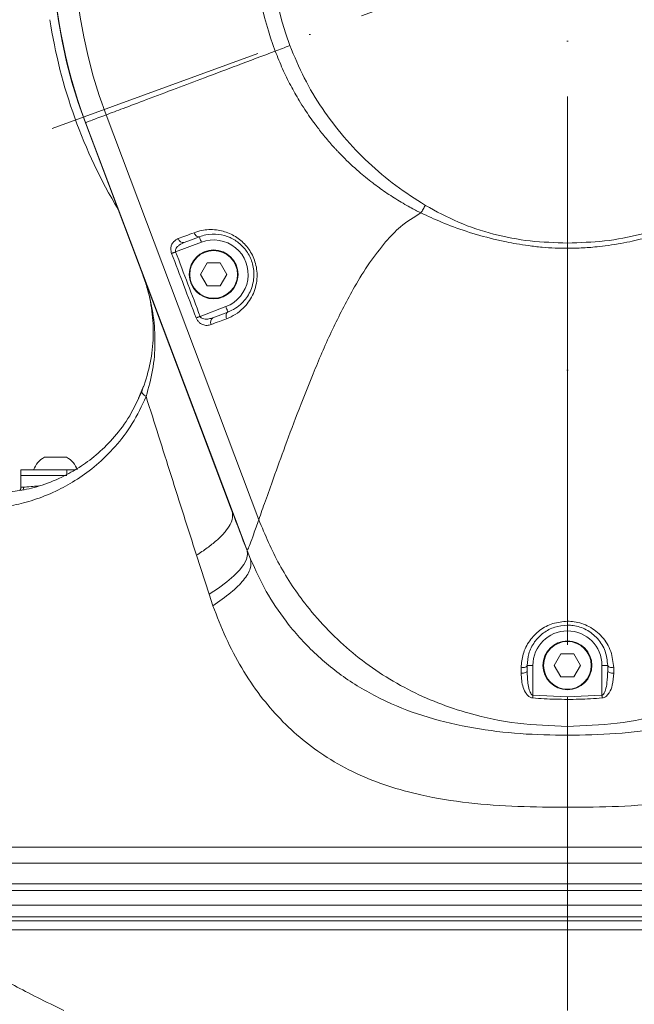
# Model space of a CAD drawing. Header units: millimetres. Extents: x 809 to 6054, y -5716 to -1261.
# Tile 24 of 94: x 2479 to 2586, y -3048 to -2876. Entities that reach past the tile are written whole.
import ezdxf

# ---------------------------------------------------------------- set-up
doc = ezdxf.new("R2010")
doc.units = ezdxf.units.MM
doc.header["$LTSCALE"] = 0.3175
doc.linetypes.add('ACAD_ISO10W100', pattern=[18, 12, -3, 0, -3])
doc.linetypes.add('CENTER2', pattern=[28.574999, 19.049999, -3.175, 3.175, -3.175])
for name, color, linetype, lineweight in [('1轮廓实线层', 7, 'Continuous', 18), ('7标注层', 4, 'Continuous', 13), ('中心线', 4, 'ACAD_ISO10W100', 20), ('细点划线', 6, 'CENTER2', 18)]:
    doc.layers.add(name, color=color, linetype=linetype, lineweight=lineweight)
doc.styles.add('标准汉字', font='gbenor.shx', dxfattribs={"bigfont": 'gbcbig.shx'})
doc.dimstyles.new('M1：10', dxfattribs={"dimscale": 10, "dimtxt": 3.5, "dimasz": 2.5, "dimexe": 2, "dimexo": 0, "dimgap": 1.5, "dimtad": 1, "dimdec": 4, "dimdsep": 46, "dimtxsty": '标准汉字', "dimcen": 5, "dimdle": 5, "dimclrd": 1, "dimclre": 1, "dimclrt": 256, "dimadec": 4, "dimazin": 2, "dimtfac": 1, "dimtdec": 4, "dimtmove": 0, "dimatfit": 3, "dimfxl": 1, "dimtolj": 1, "dimarcsym": 0})

# ---------------------------------------------------------------- blocks, each defined once
blk = doc.blocks.new('*D4')
at = {"layer": '7标注层', "color": 1, "lineweight": -2, "transparency": 16777216}
for p, q in [((2574.24, -1932.17), (1454.4, -1932.17)), ((1474.4, -3227.69), (1474.4, -1957.17)), ((2364.24, -3252.69), (1454.4, -3252.69))]:
    blk.add_line(p, q, dxfattribs=at)
at = {"layer": '7标注层', "color": 1, "transparency": 16777216}
for points in [[(1478.56, -1957.17), (1470.23, -1957.17), (1474.4, -1932.17)], [(1470.23, -3227.69), (1478.56, -3227.69), (1474.4, -3252.69)]]:
    blk.add_solid(points, dxfattribs=at)
at = {"layer": 'Defpoints', "color": 0, "transparency": 16777216}
for p in [(1474.4, -1932.17), (2574.24, -1932.17), (2364.24, -3252.69)]:
    blk.add_point(p, dxfattribs=at)
at = {"layer": '7标注层', "transparency": 16777216, "insert": (1441.9, -2592.43), "char_height": 35, "attachment_point": 5, "rotation": 90, "style": '标准汉字'}
blk.add_mtext('\\A1;1320.5', dxfattribs=at)
blk = doc.blocks.new('*D10')
at = {"layer": '7标注层', "color": 1, "lineweight": -2, "transparency": 16777216}
for p, q in [((1835.11, -2862.69), (1549.82, -2862.69)), ((1569.82, -3227.69), (1569.82, -2887.69)), ((2479.24, -3252.69), (1549.82, -3252.69))]:
    blk.add_line(p, q, dxfattribs=at)
at = {"layer": '7标注层', "color": 1, "transparency": 16777216}
for points in [[(1573.98, -2887.69), (1565.65, -2887.69), (1569.82, -2862.69)], [(1565.65, -3227.69), (1573.98, -3227.69), (1569.82, -3252.69)]]:
    blk.add_solid(points, dxfattribs=at)
at = {"layer": 'Defpoints', "color": 0, "transparency": 16777216}
for p in [(1569.82, -2862.69), (1835.11, -2862.69), (2479.24, -3252.69)]:
    blk.add_point(p, dxfattribs=at)
at = {"layer": '7标注层', "transparency": 16777216, "insert": (1537.32, -3057.69), "char_height": 35, "attachment_point": 5, "rotation": 90, "style": '标准汉字'}
blk.add_mtext('\\A1;390', dxfattribs=at)
blk = doc.blocks.new('*D14')
at = {"layer": '7标注层', "color": 1, "lineweight": -2, "transparency": 16777216}
blk.add_arc((2574.24, -2862.69), 171.68, 348.351, 81.649, dxfattribs=at)
at = {"layer": '7标注层', "color": 1, "transparency": 16777216}
for points in [[(2599.48, -2688.68), (2598.87, -2696.99), (2574.24, -2691.01)], [(2738.37, -2896.21), (2746.39, -2898.49), (2735.56, -2921.4)]]:
    blk.add_solid(points, dxfattribs=at)
at = {"layer": 'Defpoints', "color": 0, "transparency": 16777216}
for p in [(2574.24, -2412.69), (2676.76, -2724.98), (2574.24, -2862.69), (2574.24, -2862.69), (2997.1, -3016.6)]:
    blk.add_point(p, dxfattribs=at)
at = {"layer": '7标注层', "transparency": 16777216, "insert": (2744.45, -2749.92), "char_height": 35, "attachment_point": 5, "rotation": 303.5267, "style": '标准汉字'}
blk.add_mtext('\\A1;110%%d', dxfattribs=at)
blk = doc.blocks.new('*D15')
at = {"layer": '7标注层', "color": 1, "lineweight": -2, "transparency": 16777216}
blk.add_arc((2574.24, -2862.69), 159.8, 98.9727, 191.0273, dxfattribs=at)
at = {"layer": '7标注层', "color": 1, "transparency": 16777216}
for points in [[(2549.64, -2708.99), (2548.99, -2700.69), (2574.24, -2702.88)], [(2413.37, -2894.37), (2421.4, -2892.14), (2424.08, -2917.34)]]:
    blk.add_solid(points, dxfattribs=at)
at = {"layer": 'Defpoints', "color": 0, "transparency": 16777216}
for p in [(2574.24, -2412.69), (2421.15, -2816.85), (2574.24, -2862.69), (2574.24, -2862.69), (2151.38, -3016.6)]:
    blk.add_point(p, dxfattribs=at)
at = {"layer": '7标注层', "transparency": 16777216, "insert": (2425.67, -2740.59), "char_height": 35, "attachment_point": 5, "rotation": 50.5852, "style": '标准汉字'}
blk.add_mtext('\\A1;110%%d', dxfattribs=at)
blk = doc.blocks.new('*D17')
at = {"layer": '7标注层', "color": 1, "lineweight": -2, "transparency": 16777216}
for p, q in [((2574.24, -2202.74), (2574.24, -2179.43)), ((2670.83, -2386.8), (2799.55, -2352.32))]:
    blk.add_line(p, q, dxfattribs=at)
blk.add_arc((2574.24, -2412.69), 213.26, 21.7206, 83.2794, dxfattribs=at)
at = {"layer": '7标注层', "color": 1, "transparency": 16777216}
for points in [[(2599.44, -2196.74), (2598.95, -2205.05), (2574.24, -2199.43)], [(2768.4, -2335.08), (2776.31, -2332.45), (2780.23, -2357.49)]]:
    blk.add_solid(points, dxfattribs=at)
at = {"layer": 'Defpoints', "color": 0, "transparency": 16777216}
for p in [(2574.24, -2202.74), (2704.06, -2243.5), (2670.83, -2386.8), (2574.24, -2412.69), (2574.24, -3258.33)]:
    blk.add_point(p, dxfattribs=at)
at = {"layer": '7标注层', "transparency": 16777216, "insert": (2723.85, -2217.71), "char_height": 35, "attachment_point": 5, "rotation": 322.5, "style": '标准汉字'}
blk.add_mtext('\\A1;75%%d', dxfattribs=at)
blk = doc.blocks.new('*D18')
at = {"layer": '7标注层', "color": 1, "lineweight": -2, "transparency": 16777216}
for p, q in [((2574.24, -2202.74), (2574.24, -2179.1)), ((2471.23, -2412.69), (2340.66, -2412.69))]:
    blk.add_line(p, q, dxfattribs=at)
blk.add_arc((2574.24, -2412.69), 213.58, 96.7103, 173.2897, dxfattribs=at)
at = {"layer": '7标注层', "color": 1, "transparency": 16777216}
for points in [[(2549.53, -2204.73), (2549.04, -2196.41), (2574.24, -2199.1)], [(2357.96, -2387.49), (2366.28, -2387.97), (2360.66, -2412.69)]]:
    blk.add_solid(points, dxfattribs=at)
at = {"layer": 'Defpoints', "color": 0, "transparency": 16777216}
for p in [(2574.24, -2202.74), (2423.22, -2261.66), (2471.23, -2412.69), (2660.98, -2412.69), (2574.24, -3258.33)]:
    blk.add_point(p, dxfattribs=at)
at = {"layer": '7标注层', "transparency": 16777216, "insert": (2400.23, -2238.68), "char_height": 35, "attachment_point": 5, "rotation": 45, "style": '标准汉字'}
blk.add_mtext('\\A1;90%%d', dxfattribs=at)

msp = doc.modelspace()

# ---------------------------------------------------------------- linework, layer by layer
at = {"layer": '1轮廓实线层'}
for p, q in [((2494.03713, -2892.941), (2520.57779, -2963.34693)), ((2490.44166, -2894.29727), (2490.49066, -2894.27878)), ((2490.44166, -2894.29727), (2515.79039, -2961.49661)), ((2507.58834, -2915.1525), (2510.26328, -2914.13993)), ((2506.12893, -2916.77421), (2510.61731, -2915.07517)), ((2574.24147, -2915.22497), (2574.24147, -2916.14416)), ((2574.24147, -2916.14416), (2574.24147, -2923.68658)), ((2510.45147, -2920.68657), (2511.59647, -2918.70338)), ((2511.59647, -2918.70338), (2513.88647, -2918.70338)), ((2513.88647, -2918.70338), (2515.03147, -2920.68657)), ((2511.59647, -2922.66977), (2510.45147, -2920.68657)), ((2515.03147, -2920.68657), (2513.88647, -2922.66977)), ((2513.88647, -2922.66977), (2511.59647, -2922.66977)), ((2574.24147, -2923.68658), (2574.24147, -2933.68658)), ((2514.86563, -2926.29799), (2510.39792, -2927.98921)), ((2515.21966, -2927.23322), (2512.60982, -2928.22115)), ((2574.24147, -2933.68658), (2574.24147, -2981.01336)), ((2500.5351, -2940.13105), (2499.68047, -2942.19455)), ((2479.24147, -2954.68658), (2479.24147, -2955.68658)), ((2487.24147, -2954.68658), (2479.24147, -2954.68658)), ((2479.24147, -2955.68658), (2487.24147, -2955.68658)), ((2486.72625, -2955.68658), (2479.24147, -2955.68658)), ((2479.24147, -2955.68658), (2479.24147, -2957.68657)), ((2487.24147, -2954.68658), (2488.57346, -2954.68658)), ((2487.24147, -2955.46231), (2487.24147, -2954.68658)), ((2479.699, -2957.68657), (2479.24147, -2957.68657)), ((2518.56003, -2968.69054), (2518.54827, -2968.69498)), ((2519.16564, -2970.23082), (2518.54827, -2968.69498)), ((2518.56003, -2968.69054), (2519.16564, -2970.23082)), ((2509.74961, -2969.53577), (2511.94156, -2976.30258)), ((2511.94156, -2976.30258), (2512.61804, -2978.30422)), ((2574.24147, -2981.68658), (2574.24147, -2981.01336)), ((2571.95147, -2988.68658), (2573.09647, -2986.70338)), ((2573.09647, -2986.70338), (2575.38647, -2986.70338)), ((2575.38647, -2986.70338), (2576.53147, -2988.68658)), ((2566.19736, -2989.09041), (2566.19555, -2990.0623)), ((2567.24147, -2989.64679), (2567.24147, -2988.68658)), ((2568.24147, -2988.68658), (2567.24147, -2988.68658)), ((2568.24147, -2993.87679), (2568.24147, -2988.68658)), ((2573.09647, -2990.66977), (2571.95147, -2988.68658)), ((2576.53147, -2988.68658), (2575.38647, -2990.66977)), ((2580.24147, -2988.68658), (2580.24147, -2993.87679)), ((2580.24147, -2988.68658), (2581.24147, -2988.68658)), ((2581.24147, -2988.68658), (2581.24147, -2989.64679)), ((2582.28739, -2990.0623), (2582.28559, -2989.09041)), ((2575.38647, -2990.66977), (2573.09647, -2990.66977)), ((2574.24147, -2994.13127), (2568.24147, -2993.87679)), ((2580.24147, -2993.87679), (2574.24147, -2994.13127)), ((2574.24147, -2999.30422), (2574.24147, -2994.60536)), ((2574.24147, -3000.85247), (2574.24147, -2999.30422)), ((2686.01349, -3020.29315), (2463.93703, -3020.29315)), ((2463.83762, -3023.08341), (2686.11358, -3023.08341)), ((2463.83762, -3026.68658), (2686.11358, -3026.68658)), ((2464.24147, -3027.86028), (2684.24147, -3027.86028)), ((2469.58431, -3030.38067), (2678.89863, -3030.38067)), ((2469.58431, -3032.41745), (2678.89863, -3032.41745)), ((2465.74147, -3033.13824), (2682.74147, -3033.13824)), ((2574.24147, -3034.68658), (2468.19022, -3034.68658)), ((2574.24147, -3048.72633), (2574.24147, -3034.68658)), ((2682.95419, -3034.68658), (2574.24147, -3034.68658))]:
    msp.add_line(p, q, dxfattribs=at)
for points in [[(2525.99787, -2880.88487), (2525.66649, -2881.00988), (2525.33626, -2881.13443), (2525.00834, -2881.25814), (2524.68388, -2881.38053), (2524.36398, -2881.5012), (2524.04979, -2881.61972), (2523.74241, -2881.73567), (2523.44287, -2881.84866)], [(2490.49066, -2894.27878), (2498.23464, -2914.80805), (2505.92733, -2935.20132), (2512.11104, -2951.59432), (2518.56003, -2968.69054)], [(2509.33032, -2913.43245), (2509.41095, -2913.60931), (2509.51054, -2913.77076), (2509.6253, -2913.91069), (2509.75086, -2914.02377), (2509.88244, -2914.10568), (2510.01505, -2914.15332), (2510.14362, -2914.16489), (2510.26328, -2914.13993)], [(2510.26328, -2914.13993), (2510.27009, -2914.1579), (2510.29023, -2914.21112), (2510.32295, -2914.29755), (2510.36697, -2914.41385), (2510.42063, -2914.55558), (2510.48183, -2914.71727), (2510.54825, -2914.8927), (2510.61731, -2915.07517)], [(2505.43268, -2917.04009), (2505.50187, -2917.01366), (2505.57799, -2916.9846), (2505.6602, -2916.95321), (2505.74758, -2916.91984), (2505.83917, -2916.88485), (2505.93396, -2916.84866), (2506.0309, -2916.81164), (2506.12893, -2916.77421)], [(2514.86563, -2926.29799), (2514.93469, -2926.48044), (2515.00111, -2926.65589), (2515.06231, -2926.81758), (2515.11597, -2926.95931), (2515.15999, -2927.07561), (2515.19271, -2927.16204), (2515.21285, -2927.21525), (2515.21966, -2927.23322)], [(2510.39792, -2927.98921), (2510.30055, -2928.02612), (2510.20425, -2928.06263), (2510.11006, -2928.09834), (2510.01899, -2928.13286), (2509.93205, -2928.16582), (2509.85016, -2928.19686), (2509.77424, -2928.22564), (2509.70509, -2928.25186)], [(2515.21966, -2927.23322), (2515.11477, -2927.29355), (2515.0276, -2927.38765), (2514.96149, -2927.51189), (2514.91901, -2927.66145), (2514.9018, -2927.83058), (2514.91051, -2928.01274), (2514.94481, -2928.20091), (2515.00338, -2928.38783)], [(2500.26092, -2941.03259), (2500.24724, -2941.11265), (2500.26509, -2941.20429), (2500.31425, -2941.30647), (2500.39418, -2941.41804), (2500.50397, -2941.53774), (2500.64239, -2941.66423), (2500.80789, -2941.79609), (2500.9986, -2941.93183)], [(2518.54827, -2968.69498), (2518.62769, -2969.42899), (2518.43126, -2970.25457), (2517.96218, -2971.1583), (2517.22812, -2972.12543), (2516.24104, -2973.14019), (2515.01702, -2974.18605), (2513.57604, -2975.24594), (2511.94156, -2976.30258)], [(2566.19555, -2990.0623), (2566.39699, -2990.05768), (2566.5921, -2990.03632), (2566.77294, -2989.99913), (2566.93215, -2989.94759), (2567.06325, -2989.88381), (2567.16089, -2989.81038), (2567.22112, -2989.73028), (2567.24147, -2989.64679)], [(2566.19736, -2989.09041), (2566.39855, -2989.08579), (2566.59337, -2989.06495), (2566.7739, -2989.02875), (2566.9328, -2988.97865), (2567.06363, -2988.91668), (2567.16107, -2988.84538), (2567.22117, -2988.76762), (2567.24147, -2988.68658)], [(2581.24147, -2988.68658), (2581.26178, -2988.76762), (2581.32187, -2988.84538), (2581.41931, -2988.91668), (2581.55014, -2988.97865), (2581.70904, -2989.02875), (2581.88957, -2989.06495), (2582.08439, -2989.08579), (2582.28559, -2989.09041)], [(2581.24147, -2989.64679), (2581.26182, -2989.73028), (2581.32205, -2989.81038), (2581.4197, -2989.88381), (2581.55079, -2989.94759), (2581.71, -2989.99913), (2581.89084, -2990.03632), (2582.08595, -2990.05768), (2582.28739, -2990.0623)], [(2568.20072, -2994.35179), (2568.20547, -2994.29651), (2568.21035, -2994.2396), (2568.21535, -2994.1813), (2568.22045, -2994.12182), (2568.22563, -2994.06139), (2568.23088, -2994.00026), (2568.23617, -2993.93864), (2568.24147, -2993.87679)], [(2574.24147, -2994.60536), (2574.24147, -2994.55013), (2574.24147, -2994.4933), (2574.24147, -2994.43509), (2574.24147, -2994.37573), (2574.24147, -2994.31544), (2574.24147, -2994.25444), (2574.24147, -2994.19296), (2574.24147, -2994.13127)], [(2580.24147, -2993.87679), (2580.24678, -2993.93864), (2580.25206, -2994.00026), (2580.25731, -2994.06139), (2580.26249, -2994.12182), (2580.26759, -2994.1813), (2580.27259, -2994.2396), (2580.27747, -2994.29651), (2580.28222, -2994.35179)], [(2574.24147, -3000.85247), (2574.24147, -3002.20866), (2574.24148, -3003.65095), (2574.24148, -3005.16678), (2574.24148, -3006.74301), (2574.24148, -3008.36593), (2574.24148, -3010.02144), (2574.24148, -3011.69515), (2574.24148, -3013.37253)]]:
    msp.add_lwpolyline(points, dxfattribs=at)
for centre, radius in [((2512.74147, -2920.68658), 4.25), ((2512.74147, -2920.68658), 4.15), ((2574.24147, -2988.68658), 4.25), ((2574.24147, -2988.68658), 4.15)]:
    msp.add_circle(centre, radius, dxfattribs=at)
for centre, radius, start, end in [((2574.24147, -2862.68658), 89.56362, 339.3326835, 200.6673165), ((2574.24147, -2862.68658), 85.72086, 339.3326834, 200.6673168), ((2574.24147, -2862.68658), 51.56183, 339.3326829, 200.667317), ((2574.24147, -2862.68658), 89.51126, 159.3326835, 200.6673165), ((2574.24147, -2862.68658), 54.29257, 159.3326829, 200.6673168), ((2574.24147, -2862.68658), 91, 188.6581191, 210.8608326), ((2507.45894, -2914.2743), 0.88769, 192.4070866, 278.3817481), ((2512.74147, -2920.68658), 6, 290.7337965, 110.7337965), ((2512.74147, -2920.68658), 4.25, 180, 270), ((2512.74147, -2920.68658), 4.25, 270, 0), ((2513.1019, -2928.96059), 0.88821, 123.6424133, 209.4989096), ((2485.24147, -2956.01743), 4.02631, 118.6874207, 160.6669098), ((2485.24147, -2956.01743), 4.02631, 19.3015856, 61.313895), ((2478.24147, -2957.68658), 1, 324.0001302, 0), ((2478.65318, -2957.68833), 1.04582, 331.4709394, 0.0961585), ((2574.24147, -2988.68658), 6, 0, 180), ((2574.24147, -2988.68658), 4.25, 180, 270), ((2574.24147, -2988.68658), 4.25, 270, 0)]:
    msp.add_arc(centre, radius, start, end, dxfattribs=at)
msp.add_ellipse((2618.16629, -3237.97971), major_axis=(-146.09313, 387.41083), ratio=0.006052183, start_param=5.478646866, end_param=5.503072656, dxfattribs=at)
for points, knots in [([(2494.03713, -2892.941), (2494.99573, -2892.5794), (2497.06496, -2891.79886), (2501.25049, -2890.22001), (2506.02208, -2888.42006), (2511.34601, -2886.41181), (2517.09602, -2884.24278), (2521.24435, -2882.67797), (2523.44286, -2881.84866)], [0, 0, 0, 0, 33930.607667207, 73242.500982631, 119453.37155361, 161433.777198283, 208989.391090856, 262610.517840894, 262610.517840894, 262610.517840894, 262610.517840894]), ([(2523.44286, -2881.84866), (2523.85843, -2882.89166), (2524.66862, -2884.92507), (2526.08319, -2887.79139), (2527.40008, -2890.12807), (2528.53879, -2891.94253), (2529.46323, -2893.31529), (2530.27198, -2894.4406), (2531.01267, -2895.42109), (2531.72088, -2896.31787), (2532.49177, -2897.25051), (2533.1803, -2898.04255), (2533.71969, -2898.64117), (2534.1109, -2899.06546), (2534.48007, -2899.45731), (2534.83426, -2899.82573), (2535.96027, -2900.97394), (2537.76909, -2902.67121), (2540.27551, -2904.71891), (2542.25163, -2906.151), (2543.82056, -2907.19117), (2545.0503, -2907.95593), (2546.22997, -2908.6433), (2547.30276, -2909.23007), (2548.12911, -2909.65999), (2548.60689, -2909.89663), (2548.77967, -2909.9822)], [0, 0, 0, 0, 85014.516825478, 165742.860133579, 241886.559474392, 288097.150974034, 327973.152317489, 367233.242565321, 393053.106602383, 421049.898642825, 453787.029559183, 484701.938466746, 500541.016113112, 514825.577387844, 528419.150922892, 541323.202050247, 553539.241559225, 650246.714868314, 729017.853119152, 798594.754762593, 835040.036333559, 871617.893629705, 908294.885724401, 938466.564645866, 964253.266520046, 978861.486426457, 978861.486426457, 978861.486426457, 978861.486426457]), ([(2525.99786, -2880.88487), (2526.78853, -2882.78651), (2528.37022, -2886.59064), (2531.55912, -2891.902), (2535.29162, -2896.84082), (2539.58218, -2901.31458), (2544.32082, -2905.33706), (2547.80985, -2907.56567), (2549.55604, -2908.68105)], [0, 0, 0, 0, 43601.973610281, 87223.258891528, 130872.64252896, 174572.605865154, 218363.695723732, 262238.980699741, 262238.980699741, 262238.980699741, 262238.980699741]), ([(2490.49066, -2894.27878), (2490.55283, -2894.25533), (2490.67595, -2894.2089), (2491.46846, -2893.90995), (2492.58957, -2893.48703), (2493.54698, -2893.12589), (2494.03713, -2892.941)], [0, 0, 0, 0, 50952.1029737, 100886.32933475, 140911.743190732, 182899.26893757, 182899.26893757, 182899.26893757, 182899.26893757]), ([(2548.77967, -2909.9822), (2548.90748, -2909.76801), (2549.16309, -2909.33963), (2549.42506, -2908.90058), (2549.55604, -2908.68105)], [0, 0, 0, 0, 51405.143797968, 102810.961856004, 102810.961856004, 102810.961856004, 102810.961856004]), ([(2549.55604, -2908.68105), (2551.44362, -2909.71387), (2555.22363, -2911.78217), (2561.38576, -2913.81585), (2567.76344, -2915.02638), (2572.08157, -2915.15876), (2574.24147, -2915.22497)], [0, 0, 0, 0, 45422.715239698, 90962.029194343, 136565.716226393, 182204.864695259, 182204.864695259, 182204.864695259, 182204.864695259]), ([(2574.24147, -2915.22497), (2576.40137, -2915.15876), (2580.71951, -2915.02639), (2587.09718, -2913.81582), (2593.25932, -2911.78218), (2597.03932, -2909.71387), (2598.9269, -2908.68105)], [0, 0, 0, 0, 45590.415613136, 91145.478757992, 136636.183714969, 182010.376502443, 182010.376502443, 182010.376502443, 182010.376502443]), ([(2548.77967, -2909.9822), (2547.55202, -2910.7333), (2545.25837, -2912.13658), (2543.46173, -2914.11874), (2542.62673, -2915.03997)], [0, 0, 0, 0, 55029.105646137, 102812.299185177, 102812.299185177, 102812.299185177, 102812.299185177]), ([(2574.24147, -2916.14416), (2573.53193, -2916.13534), (2572.05949, -2916.11704), (2569.80159, -2915.96336), (2567.55112, -2915.71456), (2565.48414, -2915.39638), (2563.46344, -2915.01573), (2560.5329, -2914.35961), (2556.73816, -2913.27359), (2552.51657, -2911.73631), (2549.95491, -2910.53387), (2548.77967, -2909.9822)], [0, 0, 0, 0, 30149.15245349, 62565.282015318, 96119.871095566, 126337.538761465, 151410.075651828, 183485.790184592, 253920.438857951, 318989.340687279, 374147.400365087, 374147.400365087, 374147.400365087, 374147.400365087]), ([(2574.24147, -2916.14416), (2574.93239, -2916.13566), (2576.5143, -2916.1162), (2578.70696, -2915.96087), (2580.95078, -2915.70907), (2582.98155, -2915.40238), (2585.00776, -2915.01726), (2587.51753, -2914.45479), (2590.42065, -2913.66565), (2593.69551, -2912.57118), (2596.75799, -2911.37687), (2598.71384, -2910.45072), (2599.70327, -2909.9822)], [0, 0, 0, 0, 32964.480675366, 75474.641730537, 104807.738405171, 140685.394944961, 173438.101919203, 203196.27781416, 263392.176619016, 316880.483949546, 367896.235178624, 420125.948075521, 420125.948075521, 420125.948075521, 420125.948075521]), ([(2515.00338, -2928.38783), (2515.51109, -2928.16199), (2516.52596, -2927.71054), (2518.13679, -2926.43182), (2519.63224, -2924.42436), (2520.42889, -2921.62889), (2520.18225, -2918.83513), (2519.12593, -2916.48755), (2517.50839, -2914.68133), (2515.46718, -2913.43647), (2513.08603, -2912.81991), (2510.96908, -2912.90361), (2509.76372, -2913.29259), (2509.33032, -2913.43245)], [0, 0, 0, 0, 33853.767383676, 67669.786321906, 118775.434952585, 169774.417751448, 214319.484551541, 254353.547908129, 292872.894018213, 332539.1859917, 376028.300910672, 426156.070261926, 454299.751685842, 454299.751685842, 454299.751685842, 454299.751685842]), ([(2505.43268, -2917.04009), (2505.39244, -2916.91482), (2505.29548, -2916.61293), (2505.27555, -2916.08729), (2505.41827, -2915.49765), (2505.82419, -2914.86042), (2506.30274, -2914.61398), (2506.59199, -2914.46502)], [0, 0, 0, 0, 22049.507843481, 53135.465431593, 91316.100614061, 140559.494317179, 215798.778774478, 215798.778774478, 215798.778774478, 215798.778774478]), ([(2509.33032, -2913.43245), (2508.84532, -2913.61526), (2507.90674, -2913.96903), (2507.02035, -2914.30343), (2506.59199, -2914.46502)], [0, 0, 0, 0, 53199.95188026, 102953.495420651, 102953.495420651, 102953.495420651, 102953.495420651]), ([(2510.26328, -2914.13993), (2510.63483, -2914.01973), (2511.6642, -2913.68673), (2513.48249, -2913.618), (2515.5413, -2914.1607), (2517.31267, -2915.25431), (2518.72046, -2916.8424), (2519.64244, -2918.90597), (2519.86247, -2921.35722), (2519.18036, -2923.8004), (2517.90394, -2925.53733), (2516.52705, -2926.64928), (2515.66009, -2927.0365), (2515.21966, -2927.23322)], [0, 0, 0, 0, 28660.39967831, 79402.605005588, 122978.536248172, 162333.511405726, 200301.146665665, 239712.288046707, 283739.067390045, 334532.68827715, 385874.616245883, 419598.141762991, 454421.252467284, 454421.252467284, 454421.252467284, 454421.252467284]), ([(2507.58834, -2915.1525), (2507.3046, -2915.27822), (2506.84896, -2915.48011), (2506.37495, -2915.8933), (2506.15698, -2916.22103), (2506.09579, -2916.4495), (2506.08568, -2916.61491), (2506.11139, -2916.70962), (2506.12893, -2916.77421)], [0, 0, 0, 0, 104166.863628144, 167278.212886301, 210928.502194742, 232675.362688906, 242051.821252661, 262158.899563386, 262158.899563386, 262158.899563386, 262158.899563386]), ([(2537.23605, -2922.83702), (2538.06974, -2921.42842), (2539.68065, -2918.70661), (2541.66791, -2916.2333), (2542.62673, -2915.03997)], [0, 0, 0, 0, 53196.688445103, 102791.429566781, 102791.429566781, 102791.429566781, 102791.429566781]), ([(2505.43268, -2917.04009), (2506.14651, -2918.90777), (2507.57435, -2922.64362), (2508.99478, -2926.38229), (2509.70509, -2928.25186)], [0, 0, 0, 0, 51445.222096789, 102903.760476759, 102903.760476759, 102903.760476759, 102903.760476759]), ([(2510.39792, -2927.98921), (2509.68804, -2926.1191), (2508.2685, -2922.37945), (2506.84204, -2918.64243), (2506.12893, -2916.77421)], [0, 0, 0, 0, 51459.079512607, 102902.141478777, 102902.141478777, 102902.141478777, 102902.141478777]), ([(2500.44054, -2920.80422), (2500.44434, -2920.81432), (2500.74601, -2921.61529), (2501.46885, -2923.83946), (2502.19188, -2927.59756), (2502.32035, -2932.08619), (2501.76919, -2936.61389), (2500.76352, -2939.56015), (2500.26092, -2941.03259)], [0, 0, 0, 0, 419.091890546, 33211.768466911, 90759.258285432, 148291.038309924, 205200.680988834, 262057.170567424, 262057.170567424, 262057.170567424, 262057.170567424]), ([(2500.9986, -2941.93183), (2501.4264, -2940.39929), (2502.28237, -2937.33294), (2502.64283, -2932.6169), (2502.35938, -2927.93025), (2501.53271, -2923.99407), (2500.76213, -2921.65733), (2500.44466, -2920.81516), (2500.44054, -2920.80422)], [0, 0, 0, 0, 56771.46427184, 113590.312734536, 171172.637837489, 228768.050664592, 261564.921479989, 261996.634222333, 261996.634222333, 261996.634222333, 261996.634222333]), ([(2537.23605, -2922.83702), (2535.99297, -2925.15303), (2533.48843, -2929.81926), (2530.39803, -2936.99273), (2527.63171, -2943.94005), (2525.24212, -2950.34515), (2523.30187, -2955.69687), (2521.75165, -2960.02693), (2520.95429, -2962.28209), (2520.57779, -2963.34693)], [0, 0, 0, 0, 50190.869800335, 101123.266388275, 150336.762731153, 195951.60397026, 236868.535356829, 267412.649747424, 294736.648525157, 294736.648525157, 294736.648525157, 294736.648525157]), ([(2512.32883, -2929.39795), (2512.08767, -2929.46571), (2511.60609, -2929.601), (2510.90002, -2929.48721), (2510.33919, -2929.16536), (2509.93851, -2928.74918), (2509.7828, -2928.41743), (2509.70509, -2928.25186)], [0, 0, 0, 0, 56964.222569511, 113750.888520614, 155008.821486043, 185352.455194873, 215583.500260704, 215583.500260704, 215583.500260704, 215583.500260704]), ([(2510.39792, -2927.98921), (2510.42358, -2928.04174), (2510.46495, -2928.12639), (2510.60085, -2928.26689), (2510.85461, -2928.41189), (2511.32415, -2928.4943), (2511.9375, -2928.44278), (2512.38117, -2928.29653), (2512.60982, -2928.22115)], [0, 0, 0, 0, 17330.167788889, 27929.314965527, 59199.498904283, 107854.098915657, 182520.644744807, 261918.916440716, 261918.916440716, 261918.916440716, 261918.916440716]), ([(2512.32883, -2929.39795), (2512.79261, -2929.22275), (2513.65959, -2928.89523), (2514.57681, -2928.5489), (2515.00338, -2928.38783)], [0, 0, 0, 0, 55010.194698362, 102836.581718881, 102836.581718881, 102836.581718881, 102836.581718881]), ([(2472.63485, -2961.45406), (2473.4967, -2961.40683), (2475.22427, -2961.31216), (2478.37304, -2960.80848), (2481.88021, -2959.84911), (2485.48652, -2958.37509), (2489.03725, -2956.39237), (2492.38905, -2953.93865), (2495.66037, -2950.73174), (2498.71288, -2946.793), (2500.23799, -2943.54946), (2500.9986, -2941.93183)], [0, 0, 0, 0, 46909.674613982, 94029.712817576, 141017.821482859, 187746.335542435, 225088.826421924, 262393.125425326, 299847.793235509, 337235.076684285, 374432.306094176, 374432.306094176, 374432.306094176, 374432.306094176]), ([(2500.26092, -2941.03259), (2499.59001, -2942.49515), (2498.23801, -2945.4425), (2495.54864, -2948.99744), (2492.66646, -2951.8944), (2489.72434, -2954.10414), (2486.37814, -2956.02023), (2482.82737, -2957.45091), (2479.31599, -2958.30077), (2476.88713, -2958.5868), (2475.67989, -2958.64775), (2475.32673, -2958.66558)], [0, 0, 0, 0, 36055.863296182, 72659.284356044, 109337.729564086, 146452.255088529, 183608.350934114, 239368.400875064, 295413.692488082, 351360.817583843, 374494.973544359, 374494.973544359, 374494.973544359, 374494.973544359]), ([(2500.9986, -2941.93183), (2502.44202, -2946.49495), (2505.33031, -2955.62579), (2508.27601, -2964.89755), (2509.74961, -2969.53577)], [0, 0, 0, 0, 51332.386796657, 102716.597426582, 102716.597426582, 102716.597426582, 102716.597426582]), ([(2483.30646, -2952.48657), (2483.32786, -2952.48657), (2483.37065, -2952.48657), (2483.70421, -2952.48657), (2484.19542, -2952.48657), (2484.80879, -2952.48657), (2485.46964, -2952.48657), (2486.10578, -2952.48657), (2486.64169, -2952.48657), (2487.02991, -2952.48657), (2487.14456, -2952.48657), (2487.18776, -2952.48657), (2487.17596, -2952.48657), (2487.1757, -2952.48657)], [0, 0, 0, 0, 48710.409919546, 97423.418157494, 146133.762289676, 194844.970221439, 243557.090145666, 292268.351974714, 340979.13636167, 389691.908520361, 438403.541517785, 453667.622107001, 454014.382974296, 454014.382974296, 454014.382974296, 454014.382974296]), ([(2482.31634, -2957.47451), (2481.84552, -2957.52008), (2480.66641, -2957.63418), (2480.06204, -2957.66691), (2479.699, -2957.68657)], [0, 0, 0, 0, 41046.882380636, 102796.934372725, 102796.934372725, 102796.934372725, 102796.934372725]), ([(2515.96743, -2961.97291), (2516.02038, -2962.30345), (2516.12628, -2962.96455), (2515.68118, -2964.15298), (2514.79113, -2965.44778), (2513.49898, -2966.78034), (2511.88352, -2968.10388), (2510.57698, -2969.01132), (2509.8305, -2969.48449), (2509.74961, -2969.53577)], [0, 0, 0, 0, 49782.931387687, 99566.279100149, 149349.492007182, 199132.743241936, 244060.703583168, 288988.602241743, 294448.795697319, 294448.795697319, 294448.795697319, 294448.795697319]), ([(2515.96743, -2961.97291), (2515.96563, -2961.96753), (2515.96147, -2961.95518), (2515.94449, -2961.90826), (2515.88884, -2961.75775), (2515.83399, -2961.61226), (2515.79039, -2961.49661)], [0, 0, 0, 0, 12838.513325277, 29521.293418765, 60783.250880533, 181983.223396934, 181983.223396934, 181983.223396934, 181983.223396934]), ([(2520.57779, -2963.34693), (2520.27413, -2964.21093), (2519.68954, -2965.87427), (2519.07285, -2967.61012), (2518.67695, -2968.5514), (2518.59729, -2968.6462), (2518.56003, -2968.69054)], [0, 0, 0, 0, 52109.991532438, 100319.31084861, 143748.725974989, 181911.544031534, 181911.544031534, 181911.544031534, 181911.544031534]), ([(2520.57779, -2963.34693), (2521.69554, -2965.99323), (2523.9281, -2971.27892), (2528.23931, -2977.65685), (2532.63696, -2982.70387), (2536.86128, -2986.59732), (2541.47646, -2990.01669), (2546.43803, -2992.92352), (2551.68063, -2995.29366), (2558.04721, -2997.40638), (2565.59274, -2998.98741), (2571.35901, -2999.19863), (2574.24147, -2999.30422)], [0, 0, 0, 0, 52342.481120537, 104547.870577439, 139637.874525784, 174408.843003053, 209194.74609659, 244298.374630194, 279185.739013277, 314015.642802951, 366622.520174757, 419204.747634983, 419204.747634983, 419204.747634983, 419204.747634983]), ([(2627.90515, -2963.34693), (2626.7874, -2965.99323), (2624.55484, -2971.27892), (2620.24363, -2977.65685), (2615.84598, -2982.70387), (2611.62166, -2986.59733), (2607.00648, -2990.01669), (2602.04492, -2992.92352), (2596.80231, -2995.29366), (2590.43573, -2997.40638), (2582.8902, -2998.98741), (2577.12393, -2999.19863), (2574.24147, -2999.30422)], [0, 0, 0, 0, 52192.103031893, 104247.526390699, 139236.723359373, 173907.793077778, 208593.762816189, 243596.554978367, 278383.694527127, 313113.527837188, 365569.297695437, 418000.443752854, 418000.443752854, 418000.443752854, 418000.443752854]), ([(2519.16564, -2970.23082), (2519.22378, -2970.74903), (2519.34006, -2971.78547), (2518.07552, -2973.8137), (2515.89601, -2976.03209), (2513.7107, -2977.54684), (2512.61804, -2978.30422)], [0, 0, 0, 0, 45462.969065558, 90925.66334266, 136388.535894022, 181851.278546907, 181851.278546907, 181851.278546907, 181851.278546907]), ([(2574.24147, -3000.85247), (2571.5088, -3000.80127), (2566.03891, -3000.69877), (2557.90553, -2999.70941), (2550.06014, -2997.92521), (2542.68589, -2995.13534), (2536.00453, -2991.3836), (2530.12934, -2986.64613), (2525.43237, -2981.40188), (2521.7538, -2975.89411), (2520.02843, -2972.11872), (2519.16564, -2970.2308)], [0, 0, 0, 0, 44711.245862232, 89497.016497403, 134091.070504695, 176822.354708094, 219524.001180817, 261123.604914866, 302728.840858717, 337734.315729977, 372748.123395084, 372748.123395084, 372748.123395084, 372748.123395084]), ([(2629.3173, -2970.2308), (2628.43052, -2972.1664), (2626.65718, -2976.03711), (2622.89643, -2981.60479), (2618.14578, -2986.83939), (2612.38957, -2991.42535), (2606.01196, -2995.01046), (2598.90145, -2997.77687), (2591.07356, -2999.63385), (2582.6958, -3000.6892), (2577.05792, -3000.79808), (2574.24147, -3000.85247)], [0, 0, 0, 0, 35829.36133788, 71649.552341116, 112943.160891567, 154231.797674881, 194116.685064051, 234023.81489235, 279863.433612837, 325919.203284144, 371893.499016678, 371893.499016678, 371893.499016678, 371893.499016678]), ([(2512.61805, -2978.30421), (2513.33312, -2980.17911), (2514.76485, -2983.93306), (2517.54526, -2989.19267), (2520.70821, -2993.93358), (2524.26731, -2998.0878), (2528.13169, -3001.67), (2532.53435, -3004.87322), (2537.50511, -3007.56977), (2542.97748, -3009.73204), (2549.48677, -3011.51746), (2557.06412, -3012.70336), (2565.61354, -3013.30694), (2571.36726, -3013.35068), (2574.24148, -3013.37253)], [0, 0, 0, 0, 39137.604908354, 78361.566825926, 117465.374207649, 152630.75372036, 187893.906512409, 223039.996294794, 261252.867548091, 299618.911152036, 337867.695142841, 391169.327592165, 444708.272109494, 498149.109883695, 498149.109883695, 498149.109883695, 498149.109883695]), ([(2574.24148, -3013.37253), (2577.2101, -3013.34925), (2583.15315, -3013.30264), (2591.97746, -3012.65111), (2599.59466, -3011.39074), (2605.92101, -3009.58198), (2611.03687, -3007.52895), (2616.00325, -3004.84789), (2620.67735, -3001.43162), (2624.98053, -2997.30821), (2629.12178, -2992.14663), (2632.90671, -2985.85818), (2634.87864, -2980.82271), (2635.86489, -2978.30424)], [0, 0, 0, 0, 49913.959430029, 99925.655693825, 149692.668192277, 182125.772926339, 214648.329857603, 247056.964928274, 282976.824246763, 319050.204157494, 354999.722763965, 402706.664765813, 450441.764033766, 450441.764033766, 450441.764033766, 450441.764033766]), ([(2574.24147, -2981.01336), (2573.38307, -2981.09437), (2571.66587, -2981.25644), (2569.36531, -2982.50853), (2567.55686, -2984.36513), (2566.40564, -2986.65917), (2566.26473, -2988.30394), (2566.19736, -2989.09041)], [0, 0, 0, 0, 41858.564303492, 83735.959518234, 126736.149054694, 172478.346616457, 214392.787336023, 214392.787336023, 214392.787336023, 214392.787336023]), ([(2582.28559, -2989.09041), (2582.18559, -2988.12768), (2581.98559, -2986.20229), (2580.41294, -2983.64883), (2578.14126, -2981.84325), (2575.93313, -2981.08893), (2574.63297, -2981.03085), (2574.24147, -2981.01336)], [0, 0, 0, 0, 51196.081065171, 102388.660636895, 150609.095061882, 195116.815982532, 214293.153609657, 214293.153609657, 214293.153609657, 214293.153609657]), ([(2567.24147, -2988.68658), (2567.29873, -2988.00647), (2567.41829, -2986.5866), (2568.41506, -2984.59932), (2569.9878, -2982.9875), (2571.99313, -2981.89828), (2573.49282, -2981.75707), (2574.24147, -2981.68658)], [0, 0, 0, 0, 42238.542674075, 88181.385842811, 131161.307755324, 172831.717777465, 214369.342792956, 214369.342792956, 214369.342792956, 214369.342792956]), ([(2574.24147, -2981.68658), (2574.58279, -2981.70176), (2575.71733, -2981.75224), (2577.64557, -2982.40943), (2579.62354, -2983.97919), (2580.98621, -2986.19293), (2581.15626, -2987.85415), (2581.24147, -2988.68658)], [0, 0, 0, 0, 19028.277568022, 63249.475118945, 111363.049287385, 162726.947051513, 214316.619860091, 214316.619860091, 214316.619860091, 214316.619860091]), ([(2567.24147, -2989.64679), (2567.26706, -2990.46325), (2567.30466, -2991.66263), (2567.59645, -2992.9637), (2567.84739, -2993.52617), (2568.00863, -2993.75572), (2568.15345, -2993.8519), (2568.21525, -2993.87202), (2568.23867, -2993.87628), (2568.24147, -2993.87679)], [0, 0, 0, 0, 160270.766282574, 235438.185541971, 259824.036593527, 280996.59517104, 288769.595973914, 292780.822816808, 293324.636052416, 293324.636052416, 293324.636052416, 293324.636052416]), ([(2580.24147, -2993.87679), (2580.28205, -2993.86422), (2580.34563, -2993.84452), (2580.48116, -2993.7408), (2580.67762, -2993.46973), (2580.945, -2992.76735), (2581.19059, -2991.45789), (2581.22227, -2990.3303), (2581.24147, -2989.64679)], [0, 0, 0, 0, 7130.291912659, 11172.246578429, 28905.328987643, 63909.270429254, 141205.687833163, 260176.630130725, 260176.630130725, 260176.630130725, 260176.630130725]), ([(2566.19555, -2990.0623), (2566.24716, -2990.90004), (2566.32456, -2992.15647), (2566.93098, -2993.46284), (2567.43066, -2994.02043), (2567.79647, -2994.2649), (2568.07673, -2994.34065), (2568.19509, -2994.35128), (2568.20072, -2994.35179)], [0, 0, 0, 0, 130790.780587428, 196158.524859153, 219725.894139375, 243414.940848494, 259518.676493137, 260322.736583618, 260322.736583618, 260322.736583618, 260322.736583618]), ([(2580.28222, -2994.35179), (2580.40238, -2994.32886), (2580.67865, -2994.27616), (2581.1229, -2993.96984), (2581.67545, -2993.2752), (2582.18385, -2991.93088), (2582.24876, -2990.75942), (2582.28739, -2990.0623)], [0, 0, 0, 0, 14186.914970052, 32617.907396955, 63329.295119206, 124397.470761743, 214145.758362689, 214145.758362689, 214145.758362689, 214145.758362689]), ([(2568.20072, -2994.35179), (2568.86558, -2994.40332), (2570.87566, -2994.55914), (2572.89203, -2994.58683), (2574.24147, -2994.60536)], [0, 0, 0, 0, 33804.181692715, 102201.061429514, 102201.061429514, 102201.061429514, 102201.061429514]), ([(2574.24147, -2994.60536), (2574.9083, -2994.60085), (2576.92435, -2994.58721), (2578.93597, -2994.44618), (2580.28222, -2994.35179)], [0, 0, 0, 0, 33795.690143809, 102175.97422998, 102175.97422998, 102175.97422998, 102175.97422998]), ([(2486.69967, -3048.72633), (2485.14462, -3047.96118), (2482.03402, -3046.43062), (2478.0212, -3044.35617), (2474.46542, -3042.46536), (2472.56568, -3041.42008), (2471.61562, -3040.89734)], [0, 0, 0, 0, 45316.40411944, 90647.569129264, 135995.81303165, 181361.549890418, 181361.549890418, 181361.549890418, 181361.549890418])]:
    msp.add_open_spline(points, degree=3, knots=knots, dxfattribs=at)
at = {"layer": '中心线', "ltscale": 10}
msp.add_line((2574.24147, -2202.74005), (2574.24147, -3258.33103), dxfattribs=at)
at = {"layer": '中心线', "color": 2, "ltscale": 10}
msp.add_line((2574.24147, -2862.68658), (2151.37979, -3016.59564), dxfattribs=at)
at = {"layer": '细点划线', "lineweight": 30, "ltscale": 20}
for radius, start, end in [(930.52057, 340.00000083, 199.99999979), (219.33328, 255.7295704, 115.7295719)]:
    msp.add_arc((2574.24147, -2862.68658), radius, start, end, dxfattribs=at)

# ---------------------------------------------------------------- dimensions: what is measured, and where the dimension line sits
at = {"layer": '7标注层'}
for base, p1, p2, picture, middle in [((1474.39647, -1932.16602), (2364.24149, -3252.68657), (2574.24147, -1932.16602), '*D4', (1441.89647, -2592.4263)), ((1569.8166, -2862.68658), (2479.24147, -3252.68658), (1835.1148, -2862.68658), '*D10', (1537.3166, -3057.68658))]:
    dim = msp.add_linear_dim(base=base, p1=p1, p2=p2, angle=90, dimstyle='M1：10', override={"dimdec": 1, "dimsah": 1, "dimtzin": 8}, dxfattribs=at)
    dim.commit()
    dim.dimension.update_dxf_attribs({"geometry": picture, "text_midpoint": middle})
for base, line1, line2, picture, middle in [((2704.0641, -2243.49844), ((2574.24147, -2202.74005), (2574.24147, -3258.33103)), ((2574.24147, -2412.68658), (2670.83405, -2386.80467)), '*D17', (2723.84885, -2217.71445)), ((2423.21563, -2261.66073), ((2660.98426, -2412.68658), (2471.2317, -2412.68658)), ((2574.24147, -2202.74005), (2574.24147, -3258.33103)), '*D18', (2400.23466, -2238.67976))]:
    dim = msp.add_angular_dim_2l(base=base, line1=line1, line2=line2, dimstyle='M1：10', override={"dimtad": 1, "dimtih": 0, "dimtoh": 0, "dimdec": 1, "dimsah": 1, "dimtzin": 8}, dxfattribs=at)
    dim.commit()
    dim.dimension.update_dxf_attribs({"geometry": picture, "text_midpoint": middle})
for base, line1, line2, picture, middle in [((2421.15189, -2816.85456), ((2574.24147, -2862.68658), (2574.24147, -2412.68658)), ((2574.24147, -2862.68658), (2151.37979, -3016.59564)), '*D15', (2450.78258, -2761.22281)), ((2676.75888, -2724.9818), ((2574.24147, -2862.68658), (2997.10315, -3016.59564)), ((2574.24147, -2862.68658), (2574.24147, -2412.68658)), '*D14', (2717.35487, -2767.86581))]:
    dim = msp.add_angular_dim_2l(base=base, line1=line1, line2=line2, dimstyle='M1：10', override={"dimtad": 1, "dimtih": 0, "dimtoh": 0, "dimdec": 1, "dimsah": 1, "dimtzin": 8}, dxfattribs=at)
    dim.commit()
    dim.dimension.update_dxf_attribs({"geometry": picture, "text_midpoint": middle, "dimtype": 162})

doc.saveas('drawing.dxf')
